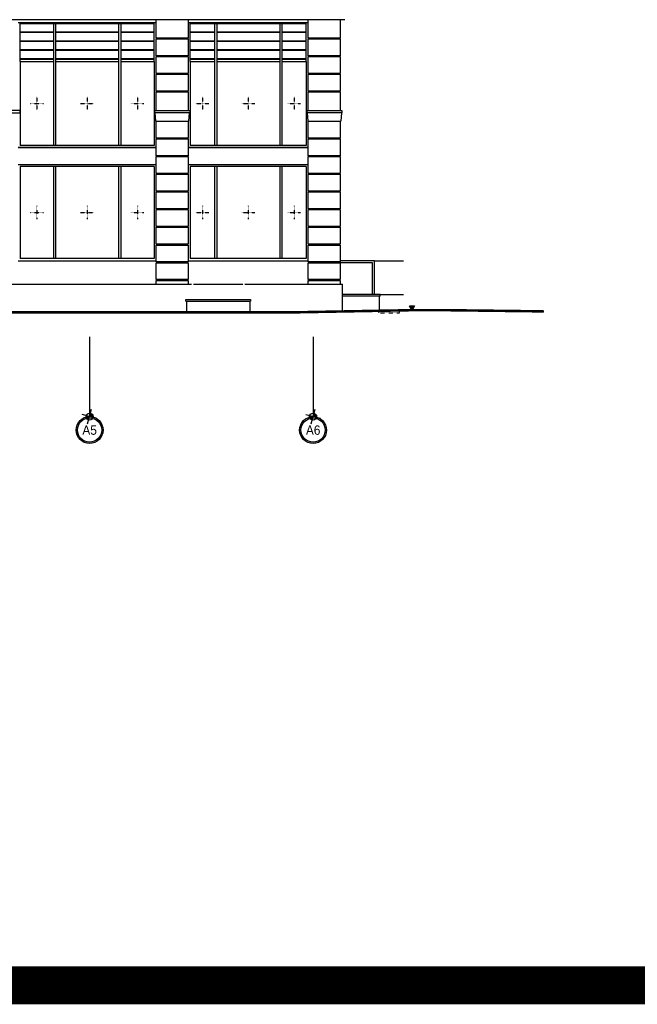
# Model space of a CAD drawing. Header units: inches. Extents: x -281236 to -70395, y 38777 to 102341.
# Tile 227 of 244: x -97467 to -96000, y 46338 to 48675. Entities that reach past the tile are written whole.
import ezdxf
from ezdxf.enums import TextEntityAlignment as Align

# ---------------------------------------------------------------- set-up
doc = ezdxf.new("R2010")
doc.units = ezdxf.units.IN
doc.header["$MEASUREMENT"] = 0
for name, pattern in [('CENTER', [2, 1.25, -0.25, 0.25, -0.25]), ('DASHED', [0.75, 0.5, -0.25]), ('DASHED2', [0.375, 0.25, -0.125])]:
    doc.linetypes.add(name, pattern=pattern)
doc.layers.get('0').update_dxf_attribs({"color": 101})
for name, color, linetype in [('Det--widok', 8, 'Continuous'), ('Fas--widok-cienka', 9, 'Continuous'), ('Fas--widok-glowna', 7, 'Continuous'), ('Fas-balustrada-widok', 64, 'Continuous'), ('Fas-okno-hatch', 251, 'Continuous'), ('Fas-okno-widok', 8, 'Continuous'), ('opis-drogowy', 7, 'Continuous'), ('Os-osie glowne', 8, 'CENTER'), ('Os-osie-opis', 8, 'Continuous'), ('Pzt-uksztaltowanie terenu', 7, 'Continuous'), ('Sc-cegla pelna-hatch', 8, 'Continuous')]:
    doc.layers.add(name, color=color, linetype=linetype)
doc.styles.add('dwg_opis duży', font='ARIAL.TTF', dxfattribs={"width": 0.9})

# ---------------------------------------------------------------- blocks, each defined once
blk = doc.blocks.new('_opis_osi_liczbowy')
blk.add_hatch(color=256).paths.add_polyline_path([(32, 32), (32, 28.8, -1), (32, -28.8), (32, -32, 1)])
at = {"layer": 'Defpoints'}
h = blk.add_hatch(color=256, dxfattribs=at)
h.paths.add_polyline_path([(-2.2, -8, 0.414214), (8, -2.2), (0, 0)])
h.paths.add_polyline_path([(-8, 2.2), (0, 0), (2.2, 8, 0.414214)])
for radius in [32, 28.8]:
    blk.add_circle((32, 0), radius)
for p, q in [((17.3, -4.6), (-17.3, 4.6)), ((4.6, 17.3), (-4.6, -17.3))]:
    blk.add_line(p, q, dxfattribs=at)
blk.add_circle((0, 0), 8.32, dxfattribs=at)
at = {"style": 'dwg_opis duży', "width": 0.9}
blk.add_attdef('AXNAMEH', text='', height=22.4, rotation=90, dxfattribs=at).set_placement((32, 0), align=Align.MIDDLE_CENTER)

msp = doc.modelspace()

# ---------------------------------------------------------------- hatches: boundary and pattern name
at = {"layer": 'opis-drogowy'}
msp.add_hatch(color=7, dxfattribs=at).paths.add_polyline_path([(-96529.14, 47996.06), (-96535.14, 47985.66), (-96541.14, 47996.06)])

# ---------------------------------------------------------------- linework, layer by layer
at = {"layer": 'Det--widok', "ltscale": 2}
for p, q in [((-96624.22, 48103.15), (-96555.69, 48103.15)), ((-96610.72, 48023.2), (-96555.69, 48023.2))]:
    msp.add_line(p, q, dxfattribs=at)
at = {"layer": 'Fas--widok-cienka'}
for p, q in [((-97143.33, 48631.71), (-97143.33, 48675.23)), ((-97067.33, 48675.23), (-97067.33, 48631.71)), ((-96781.72, 48631.71), (-96781.72, 48675.23)), ((-96705.72, 48675.23), (-96705.72, 48631.71)), ((-97067.33, 48631.71), (-97143.33, 48631.71)), ((-97140.33, 48631.71), (-97140.33, 48629.71)), ((-97070.33, 48631.71), (-97070.33, 48629.71)), ((-96705.72, 48631.71), (-96781.72, 48631.71)), ((-96778.72, 48631.71), (-96778.72, 48629.71)), ((-96708.72, 48631.71), (-96708.72, 48629.71)), ((-97140.33, 48589.71), (-97140.33, 48587.71)), ((-97070.33, 48589.71), (-97070.33, 48587.71)), ((-96778.72, 48589.71), (-96778.72, 48587.71)), ((-96708.72, 48589.71), (-96708.72, 48587.71)), ((-97140.33, 48547.71), (-97140.33, 48545.71)), ((-97070.33, 48547.71), (-97070.33, 48545.71)), ((-96778.72, 48547.71), (-96778.72, 48545.71)), ((-96708.72, 48547.71), (-96708.72, 48545.71)), ((-97143.33, 48459.71), (-97143.33, 48503.71)), ((-97143.33, 48503.71), (-97067.33, 48503.71)), ((-97140.33, 48505.71), (-97140.33, 48503.71)), ((-97070.33, 48505.71), (-97070.33, 48503.71)), ((-97067.33, 48503.71), (-97067.33, 48459.71)), ((-96781.72, 48459.71), (-96781.72, 48503.71)), ((-96781.72, 48503.71), (-96705.72, 48503.71)), ((-96778.72, 48505.71), (-96778.72, 48503.71)), ((-96708.72, 48505.71), (-96708.72, 48503.71)), ((-96705.72, 48503.71), (-96705.72, 48459.71)), ((-97467.5, 48459.71), (-97551.15, 48459.71)), ((-97551.15, 48454.36), (-97467.5, 48454.36)), ((-97467.5, 48459.71), (-97467.5, 48454.36)), ((-97147.15, 48459.71), (-97063.5, 48459.71)), ((-97147.15, 48459.71), (-97147.15, 48454.36)), ((-97063.5, 48454.36), (-97147.15, 48454.36)), ((-97146.15, 48454.36), (-97144.65, 48434.36)), ((-97064.5, 48454.36), (-97066, 48434.36)), ((-97063.5, 48459.71), (-97063.5, 48454.36)), ((-96785.54, 48459.71), (-96701.89, 48459.71)), ((-96785.54, 48459.71), (-96785.54, 48454.36)), ((-96701.89, 48454.36), (-96785.54, 48454.36)), ((-96784.54, 48454.36), (-96783.04, 48434.36)), ((-96702.89, 48454.36), (-96704.39, 48434.36)), ((-96701.89, 48459.71), (-96701.89, 48454.36)), ((-97144.65, 48434.36), (-97066, 48434.36)), ((-96783.04, 48434.36), (-96704.39, 48434.36)), ((-97140.33, 48394.36), (-97140.33, 48392.36)), ((-97070.33, 48394.36), (-97070.33, 48392.36)), ((-96778.72, 48394.36), (-96778.72, 48392.36)), ((-96708.72, 48394.36), (-96708.72, 48392.36)), ((-97471.33, 48371.73), (-97143.33, 48371.73)), ((-97067.33, 48371.73), (-96781.72, 48371.73)), ((-96781.72, 48371.73), (-97062.83, 48371.73)), ((-97140.33, 48352.36), (-97140.33, 48350.36)), ((-97070.33, 48352.36), (-97070.33, 48350.36)), ((-96778.72, 48352.36), (-96778.72, 48350.36)), ((-96708.72, 48352.36), (-96708.72, 48350.36)), ((-97471.33, 48331.73), (-97143.33, 48331.73)), ((-97067.33, 48331.73), (-96781.72, 48331.73)), ((-97140.33, 48310.36), (-97140.33, 48308.36)), ((-97070.33, 48310.36), (-97070.33, 48308.36)), ((-96778.72, 48310.36), (-96778.72, 48308.36)), ((-96708.72, 48310.36), (-96708.72, 48308.36)), ((-97140.33, 48268.36), (-97140.33, 48266.36)), ((-97070.33, 48268.36), (-97070.33, 48266.36)), ((-96778.72, 48268.36), (-96778.72, 48266.36)), ((-96708.72, 48268.36), (-96708.72, 48266.36)), ((-97140.33, 48226.36), (-97140.33, 48224.36)), ((-97070.33, 48226.36), (-97070.33, 48224.36)), ((-96778.72, 48226.36), (-96778.72, 48224.36)), ((-96708.72, 48226.36), (-96708.72, 48224.36)), ((-97140.33, 48184.36), (-97140.33, 48182.36)), ((-97070.33, 48184.36), (-97070.33, 48182.36)), ((-96778.72, 48184.36), (-96778.72, 48182.36)), ((-96708.72, 48184.36), (-96708.72, 48182.36)), ((-97140.33, 48142.36), (-97140.33, 48140.36)), ((-97070.33, 48142.36), (-97070.33, 48140.36)), ((-96778.72, 48142.36), (-96778.72, 48140.36)), ((-96708.72, 48142.36), (-96708.72, 48140.36)), ((-97140.33, 48100.36), (-97140.33, 48098.36)), ((-97070.33, 48100.36), (-97070.33, 48098.36)), ((-96778.72, 48100.36), (-96778.72, 48098.36)), ((-96708.72, 48100.36), (-96708.72, 48098.36)), ((-97140.33, 48058.36), (-97140.33, 48056.36)), ((-97070.33, 48058.36), (-97070.33, 48056.36)), ((-96778.72, 48058.36), (-96778.72, 48056.36)), ((-96708.72, 48058.36), (-96708.72, 48056.36)), ((-97555.44, 48047.55), (-97059.22, 48047.55)), ((-97142.33, 48053.09), (-97142.33, 48053.09)), ((-97054.22, 48047.55), (-96937.22, 48047.55)), ((-96932.22, 48047.55), (-96700.72, 48047.55)), ((-96780.72, 48053.09), (-96780.72, 48053.09)), ((-96700.72, 47982.61), (-96700.72, 48047.55)), ((-97072.72, 48006.66), (-97072.72, 48010.66)), ((-97072.72, 48010.66), (-96918.72, 48010.66)), ((-96918.72, 48010.66), (-96918.72, 48006.66)), ((-96610.72, 48023.2), (-96700.72, 48023.2)), ((-96610.72, 48023.2), (-96700.72, 48023.2)), ((-96610.72, 48019.2), (-96700.72, 48019.2)), ((-96612.72, 47984.23), (-96612.72, 48019.2)), ((-96610.72, 48019.2), (-96610.72, 48023.2)), ((-97072.72, 48006.66), (-96918.72, 48006.66)), ((-97070.72, 47980.66), (-97070.72, 48006.66)), ((-96920.72, 48006.66), (-96920.72, 47980.66))]:
    msp.add_line(p, q, dxfattribs=at)
for points in [[(-97143.33, 48589.71), (-97143.33, 48629.71), (-97067.33, 48629.71), (-97067.33, 48589.71)], [(-96781.72, 48589.71), (-96781.72, 48629.71), (-96705.72, 48629.71), (-96705.72, 48589.71)], [(-97143.33, 48547.71), (-97143.33, 48587.71), (-97067.33, 48587.71), (-97067.33, 48547.71)], [(-96781.72, 48547.71), (-96781.72, 48587.71), (-96705.72, 48587.71), (-96705.72, 48547.71)], [(-97143.33, 48505.71), (-97143.33, 48545.71), (-97067.33, 48545.71), (-97067.33, 48505.71)], [(-96781.72, 48505.71), (-96781.72, 48545.71), (-96705.72, 48545.71), (-96705.72, 48505.71)], [(-97143.33, 48394.36), (-97143.33, 48434.36), (-97067.33, 48434.36), (-97067.33, 48394.36)], [(-96781.72, 48394.36), (-96781.72, 48434.36), (-96705.72, 48434.36), (-96705.72, 48394.36)], [(-97143.33, 48352.36), (-97143.33, 48392.36), (-97067.33, 48392.36), (-97067.33, 48352.36)], [(-96781.72, 48352.36), (-96781.72, 48392.36), (-96705.72, 48392.36), (-96705.72, 48352.36)], [(-97143.33, 48310.36), (-97143.33, 48350.36), (-97067.33, 48350.36), (-97067.33, 48310.36)], [(-96781.72, 48310.36), (-96781.72, 48350.36), (-96705.72, 48350.36), (-96705.72, 48310.36)], [(-97143.33, 48268.36), (-97143.33, 48308.36), (-97067.33, 48308.36), (-97067.33, 48268.36)], [(-96781.72, 48268.36), (-96781.72, 48308.36), (-96705.72, 48308.36), (-96705.72, 48268.36)], [(-97143.33, 48226.36), (-97143.33, 48266.36), (-97067.33, 48266.36), (-97067.33, 48226.36)], [(-96781.72, 48226.36), (-96781.72, 48266.36), (-96705.72, 48266.36), (-96705.72, 48226.36)], [(-97143.33, 48184.36), (-97143.33, 48224.36), (-97067.33, 48224.36), (-97067.33, 48184.36)], [(-96781.72, 48184.36), (-96781.72, 48224.36), (-96705.72, 48224.36), (-96705.72, 48184.36)], [(-97143.33, 48142.36), (-97143.33, 48182.36), (-97067.33, 48182.36), (-97067.33, 48142.36)], [(-96781.72, 48142.36), (-96781.72, 48182.36), (-96705.72, 48182.36), (-96705.72, 48142.36)], [(-97143.33, 48100.36), (-97143.33, 48140.36), (-97067.33, 48140.36), (-97067.33, 48100.36)], [(-96781.72, 48100.36), (-96781.72, 48140.36), (-96705.72, 48140.36), (-96705.72, 48100.36)], [(-97143.33, 48058.36), (-97143.33, 48098.36), (-97067.33, 48098.36), (-97067.33, 48058.36)], [(-96781.72, 48058.36), (-96781.72, 48098.36), (-96705.72, 48098.36), (-96705.72, 48058.36)]]:
    msp.add_lwpolyline(points, close=True, dxfattribs=at)
for points in [[(-97143.33, 48047.55), (-97143.33, 48056.36), (-97067.33, 48056.36), (-97067.33, 48047.55)], [(-96781.72, 48047.55), (-96781.72, 48056.36), (-96705.72, 48056.36), (-96705.72, 48047.55)]]:
    msp.add_lwpolyline(points, dxfattribs=at)
at = {"layer": 'Fas--widok-glowna'}
for p, q in [((-96694.67, 48675.23), (-97919.98, 48675.23)), ((-96700.72, 47982.61), (-96700.72, 48047.55))]:
    msp.add_line(p, q, dxfattribs=at)
at = {"layer": 'Fas-balustrada-widok'}
for p, q in [((-96624.22, 48103.15), (-96705.72, 48103.15)), ((-96629.22, 48098.15), (-96705.72, 48098.15)), ((-96629.22, 48023.2), (-96629.22, 48098.15)), ((-96624.22, 48023.2), (-96624.22, 48103.15))]:
    msp.add_line(p, q, dxfattribs=at)
at = {"layer": 'Fas-okno-hatch', "linetype": 'DASHED', "ltscale": 0.2}
for p, q in [((-97426.83, 48492.03), (-97426.83, 48460.93)), ((-97307.33, 48492.03), (-97307.33, 48460.93)), ((-97187.83, 48492.03), (-97187.83, 48460.93)), ((-97033.34, 48492.03), (-97033.34, 48460.93)), ((-96924.47, 48492.03), (-96924.47, 48460.93)), ((-96815.59, 48492.03), (-96815.59, 48460.93)), ((-97442.38, 48476.48), (-97411.27, 48476.48)), ((-97322.88, 48476.48), (-97291.77, 48476.48)), ((-97203.38, 48476.48), (-97172.27, 48476.48)), ((-97048.89, 48476.48), (-97017.79, 48476.48)), ((-96940.02, 48476.48), (-96908.91, 48476.48)), ((-96831.14, 48476.48), (-96800.04, 48476.48)), ((-97426.83, 48232.96), (-97426.83, 48201.86)), ((-97426.83, 48232.96), (-97426.83, 48201.86)), ((-97426.83, 48232.96), (-97426.83, 48201.86)), ((-97426.83, 48232.96), (-97426.83, 48201.86)), ((-97307.33, 48232.96), (-97307.33, 48201.86)), ((-97187.83, 48232.96), (-97187.83, 48201.86)), ((-97187.83, 48232.96), (-97187.83, 48201.86)), ((-97187.83, 48232.96), (-97187.83, 48201.86)), ((-97187.83, 48232.96), (-97187.83, 48201.86)), ((-97033.34, 48232.96), (-97033.34, 48201.86)), ((-97033.34, 48232.96), (-97033.34, 48201.86)), ((-97033.34, 48232.96), (-97033.34, 48201.86)), ((-97033.34, 48232.96), (-97033.34, 48201.86)), ((-96924.47, 48232.96), (-96924.47, 48201.86)), ((-96815.59, 48232.96), (-96815.59, 48201.86)), ((-96815.59, 48232.96), (-96815.59, 48201.86)), ((-96815.59, 48232.96), (-96815.59, 48201.86)), ((-96815.59, 48232.96), (-96815.59, 48201.86)), ((-97442.38, 48217.41), (-97411.27, 48217.41)), ((-97442.38, 48217.41), (-97411.27, 48217.41)), ((-97442.38, 48217.41), (-97411.27, 48217.41)), ((-97442.38, 48217.41), (-97411.27, 48217.41)), ((-97322.88, 48217.41), (-97291.77, 48217.41)), ((-97203.38, 48217.41), (-97172.27, 48217.41)), ((-97203.38, 48217.41), (-97172.27, 48217.41)), ((-97203.38, 48217.41), (-97172.27, 48217.41)), ((-97203.38, 48217.41), (-97172.27, 48217.41)), ((-97048.89, 48217.41), (-97017.79, 48217.41)), ((-97048.89, 48217.41), (-97017.79, 48217.41)), ((-97048.89, 48217.41), (-97017.79, 48217.41)), ((-97048.89, 48217.41), (-97017.79, 48217.41)), ((-96940.02, 48217.41), (-96908.91, 48217.41)), ((-96831.14, 48217.41), (-96800.04, 48217.41)), ((-96831.14, 48217.41), (-96800.04, 48217.41)), ((-96831.14, 48217.41), (-96800.04, 48217.41)), ((-96831.14, 48217.41), (-96800.04, 48217.41))]:
    msp.add_line(p, q, dxfattribs=at)
at = {"layer": 'Fas-okno-widok'}
for p, q in [((-97466.33, 48576.23), (-97466.33, 48668.73)), ((-97466.33, 48666.23), (-97148.33, 48666.23)), ((-97387.33, 48666.23), (-97387.33, 48376.73)), ((-97382.33, 48666.23), (-97382.33, 48376.73)), ((-97232.33, 48666.23), (-97232.33, 48376.73)), ((-97227.33, 48666.23), (-97227.33, 48376.73)), ((-97148.33, 48576.23), (-97148.33, 48668.73)), ((-97062.22, 48576.23), (-97062.22, 48668.73)), ((-97062.22, 48666.23), (-96786.72, 48666.23)), ((-97004.47, 48666.23), (-97004.47, 48376.73)), ((-96999.47, 48666.23), (-96999.47, 48376.73)), ((-96849.47, 48666.23), (-96849.47, 48376.73)), ((-96844.47, 48666.23), (-96844.47, 48376.73)), ((-96786.72, 48576.23), (-96786.72, 48668.73)), ((-97466.33, 48646.23), (-97387.33, 48646.23)), ((-97466.33, 48645.23), (-97387.33, 48645.23)), ((-97382.33, 48646.23), (-97232.33, 48646.23)), ((-97382.33, 48645.23), (-97232.33, 48645.23)), ((-97227.33, 48646.23), (-97148.33, 48646.23)), ((-97227.33, 48645.23), (-97148.33, 48645.23)), ((-97062.22, 48646.23), (-97004.47, 48646.23)), ((-97062.22, 48645.23), (-97004.47, 48645.23)), ((-96999.47, 48646.23), (-96849.47, 48646.23)), ((-96999.47, 48645.23), (-96849.47, 48645.23)), ((-96844.47, 48646.23), (-96786.72, 48646.23)), ((-96844.47, 48645.23), (-96786.72, 48645.23)), ((-97466.33, 48625.23), (-97387.33, 48625.23)), ((-97466.33, 48624.23), (-97387.33, 48624.23)), ((-97382.33, 48625.23), (-97232.33, 48625.23)), ((-97382.33, 48624.23), (-97232.33, 48624.23)), ((-97227.33, 48625.23), (-97148.33, 48625.23)), ((-97227.33, 48624.23), (-97148.33, 48624.23)), ((-97062.22, 48625.23), (-97004.47, 48625.23)), ((-97062.22, 48624.23), (-97004.47, 48624.23)), ((-96999.47, 48625.23), (-96849.47, 48625.23)), ((-96999.47, 48624.23), (-96849.47, 48624.23)), ((-96844.47, 48625.23), (-96786.72, 48625.23)), ((-96844.47, 48624.23), (-96786.72, 48624.23)), ((-97466.33, 48604.23), (-97387.33, 48604.23)), ((-97466.33, 48603.23), (-97387.33, 48603.23)), ((-97382.33, 48604.23), (-97232.33, 48604.23)), ((-97382.33, 48603.23), (-97232.33, 48603.23)), ((-97227.33, 48604.23), (-97148.33, 48604.23)), ((-97227.33, 48603.23), (-97148.33, 48603.23)), ((-97062.22, 48604.23), (-97004.47, 48604.23)), ((-97062.22, 48603.23), (-97004.47, 48603.23)), ((-96999.47, 48604.23), (-96849.47, 48604.23)), ((-96999.47, 48603.23), (-96849.47, 48603.23)), ((-96844.47, 48604.23), (-96786.72, 48604.23)), ((-96844.47, 48603.23), (-96786.72, 48603.23)), ((-97466.33, 48583.23), (-97387.33, 48583.23)), ((-97466.33, 48582.23), (-97387.33, 48582.23)), ((-97466.33, 48581.23), (-97387.33, 48581.23)), ((-97466.33, 48576.23), (-97387.33, 48576.23)), ((-97466.33, 48576.23), (-97466.33, 48376.73)), ((-97382.33, 48583.23), (-97232.33, 48583.23)), ((-97382.33, 48582.23), (-97232.33, 48582.23)), ((-97382.33, 48581.23), (-97232.33, 48581.23)), ((-97382.33, 48576.23), (-97232.33, 48576.23)), ((-97227.33, 48583.23), (-97148.33, 48583.23)), ((-97227.33, 48582.23), (-97148.33, 48582.23)), ((-97227.33, 48581.23), (-97148.33, 48581.23)), ((-97227.33, 48576.23), (-97148.33, 48576.23)), ((-97148.33, 48576.23), (-97148.33, 48376.73)), ((-97062.22, 48583.23), (-97004.47, 48583.23)), ((-97062.22, 48582.23), (-97004.47, 48582.23)), ((-97062.22, 48581.23), (-97004.47, 48581.23)), ((-97062.22, 48576.23), (-97004.47, 48576.23)), ((-97062.22, 48576.23), (-97062.22, 48376.73)), ((-96999.47, 48583.23), (-96849.47, 48583.23)), ((-96999.47, 48582.23), (-96849.47, 48582.23)), ((-96999.47, 48581.23), (-96849.47, 48581.23)), ((-96999.47, 48576.23), (-96849.47, 48576.23)), ((-96844.47, 48583.23), (-96786.72, 48583.23)), ((-96844.47, 48582.23), (-96786.72, 48582.23)), ((-96844.47, 48581.23), (-96786.72, 48581.23)), ((-96844.47, 48576.23), (-96786.72, 48576.23)), ((-96786.72, 48576.23), (-96786.72, 48376.73)), ((-97143.33, 48371.73), (-97471.33, 48371.73)), ((-97148.33, 48376.73), (-97466.33, 48376.73)), ((-96781.72, 48371.73), (-97067.22, 48371.73)), ((-96786.72, 48376.73), (-97062.22, 48376.73)), ((-97148.33, 48326.73), (-97466.33, 48326.73)), ((-97466.33, 48326.73), (-97466.33, 48108.09)), ((-97387.33, 48326.73), (-97387.33, 48108.09)), ((-97382.33, 48326.73), (-97382.33, 48108.09)), ((-97232.33, 48326.73), (-97232.33, 48108.09)), ((-97227.33, 48326.73), (-97227.33, 48108.09)), ((-97148.33, 48326.73), (-97148.33, 48108.09)), ((-96786.72, 48326.73), (-97062.22, 48326.73)), ((-97062.22, 48326.73), (-97062.22, 48108.09)), ((-97004.47, 48326.73), (-97004.47, 48108.09)), ((-96999.47, 48326.73), (-96999.47, 48108.09)), ((-96849.47, 48326.73), (-96849.47, 48108.09)), ((-96844.47, 48326.73), (-96844.47, 48108.09)), ((-96786.72, 48326.73), (-96786.72, 48108.09)), ((-97148.33, 48108.09), (-97466.33, 48108.09)), ((-96786.72, 48108.09), (-97062.22, 48108.09)), ((-97471.33, 48103.09), (-97143.33, 48103.09)), ((-97067.33, 48103.09), (-96781.72, 48103.09))]:
    msp.add_line(p, q, dxfattribs=at)
for points in [[(-97471.33, 48668.73), (-97143.33, 48668.73)], [(-97067.22, 48668.73), (-96781.72, 48668.73)]]:
    msp.add_lwpolyline(points, dxfattribs=at)
at = {"layer": 'opis-drogowy', "color": 7}
msp.add_lwpolyline([(-96529.14, 47996.06), (-96535.14, 47985.66), (-96541.14, 47996.06), (-96529.14, 47996.06)], dxfattribs=at)
at = {"layer": 'Os-osie glowne'}
for points in [[(-97301.49, 47922.03), (-97301.49, 47733.06)], [(-96770.33, 47922.03), (-96770.33, 47764.97)]]:
    msp.add_lwpolyline(points, dxfattribs=at)
at = {"layer": 'Os-osie-opis'}
msp.add_lwpolyline([(-96770.33, 47764.97), (-96770.33, 47732.97)], dxfattribs=at)
at = {"layer": 'Pzt-uksztaltowanie terenu'}
for p, q in [((-97772.42, 47980.66), (-96806.25, 47980.66)), ((-96806.25, 47980.66), (-96535.14, 47985.66)), ((-96535.14, 47985.66), (-96455.67, 47985.66)), ((-96455.67, 47985.66), (-96222.48, 47982.79))]:
    msp.add_line(p, q, dxfattribs=at)
at = {"layer": 'Pzt-uksztaltowanie terenu', "const_width": 6}
for points in [[(-99145.44, 47989.66), (-98886.29, 47989.66), (-98430.86, 47993.84), (-98153.22, 47993.2), (-97957.68, 47993.2), (-97772.42, 47980.66), (-97772.42, 47980.66), (-96806.25, 47980.66), (-96535.14, 47985.66)], [(-96535.14, 47985.66), (-96455.67, 47985.66), (-96455.67, 47985.66), (-96455.67, 47985.66), (-96455.67, 47985.66), (-96455.67, 47985.66), (-96455.67, 47985.66), (-96222.48, 47982.79)]]:
    msp.add_lwpolyline(points, dxfattribs=at)
at = {"layer": 'Sc-cegla pelna-hatch', "color": 3, "const_width": 90}
msp.add_lwpolyline([(-109488.02, 50676.26), (-70440.14, 50676.26), (-70440.14, 46382.84), (-109488.02, 46382.84)], close=True, dxfattribs=at)
at = {"layer": 'Sc-cegla pelna-hatch', "linetype": 'DASHED2', "ltscale": 0.3}
msp.add_lwpolyline([(-96614.72, 47979.23), (-96564.72, 47979.23), (-96564.72, 47984.23), (-96614.72, 47984.23)], close=True, dxfattribs=at)

# ---------------------------------------------------------------- block references
at = {"layer": 'Os-osie-opis'}
ref = msp.add_blockref('_opis_osi_liczbowy', (-97301.49, 47733.06), dxfattribs=dict(at, rotation=270))
ref.add_attrib('AXNAMEH', 'A5', dxfattribs={"layer": '0', "height": 22.4, "style": 'dwg_opis duży', "width": 0.9}).set_placement((-97301.34, 47701.08), align=Align.MIDDLE_CENTER)
ref = msp.add_blockref('_opis_osi_liczbowy', (-96770.33, 47732.97), dxfattribs=dict(at, rotation=270))
ref.add_attrib('AXNAMEH', 'A6', dxfattribs={"layer": '0', "height": 22.4, "style": 'dwg_opis duży', "width": 0.9}).set_placement((-96770.18, 47700.99), align=Align.MIDDLE_CENTER)

doc.saveas('drawing.dxf')
